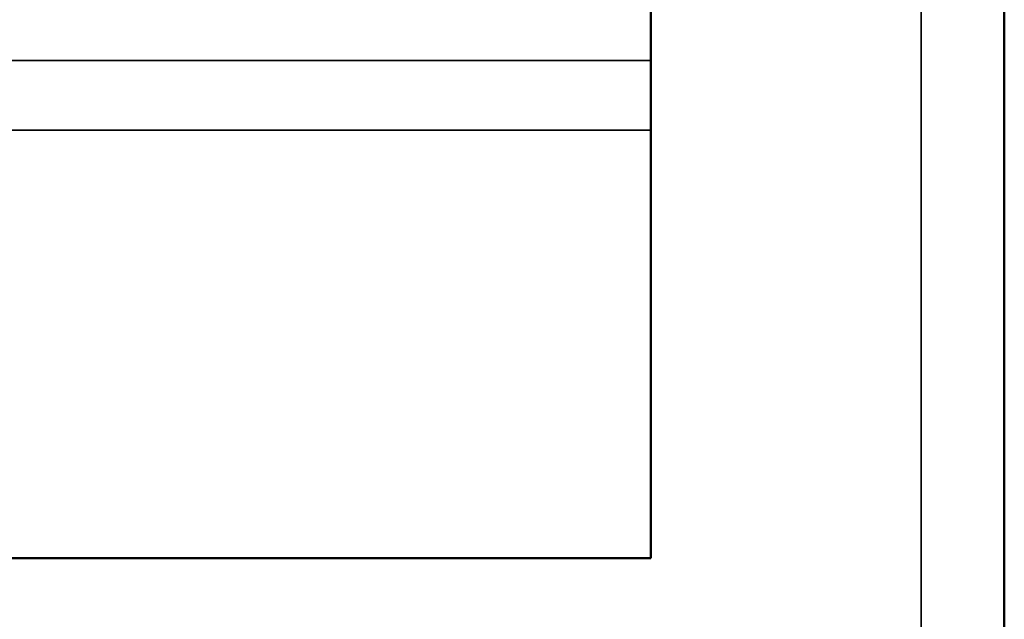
# Model space of a CAD drawing. Header units: inches. Extents: x 3.3 to 58.3, y 0.8 to 38.3.
# Tile 147 of 162: x 40.049 to 40.346, y 35.099 to 35.279. Entities that reach past the tile are written whole.
import ezdxf

# ---------------------------------------------------------------- set-up
doc = ezdxf.new("R2010")
doc.units = ezdxf.units.IN
doc.header["$MEASUREMENT"] = 0
doc.layers.add('Visible (ANSI)', color=7, linetype='Continuous', lineweight=50)
doc.layers.add('Visible Narrow (ANSI)', color=7, linetype='Continuous', lineweight=35)

msp = doc.modelspace()

# ---------------------------------------------------------------- linework, layer by layer
at = {"layer": 'Visible (ANSI)'}
for p, q in [((40.34593, 34.99345), (40.34593, 35.82045)), ((40.23943, 35.26671), (40.23943, 35.69695)), ((40.23943, 35.26671), (40.23943, 35.24577)), ((40.23943, 35.24577), (40.23943, 35.11695)), ((39.86143, 35.11695), (40.23943, 35.11695))]:
    msp.add_line(p, q, dxfattribs=at)
at = {"layer": 'Visible Narrow (ANSI)'}
for p, q in [((40.32093, 35.79545), (40.32093, 35.01845)), ((40.23943, 35.26671), (39.86143, 35.26671)), ((39.86143, 35.24577), (40.23943, 35.24577))]:
    msp.add_line(p, q, dxfattribs=at)

doc.saveas('drawing.dxf')
